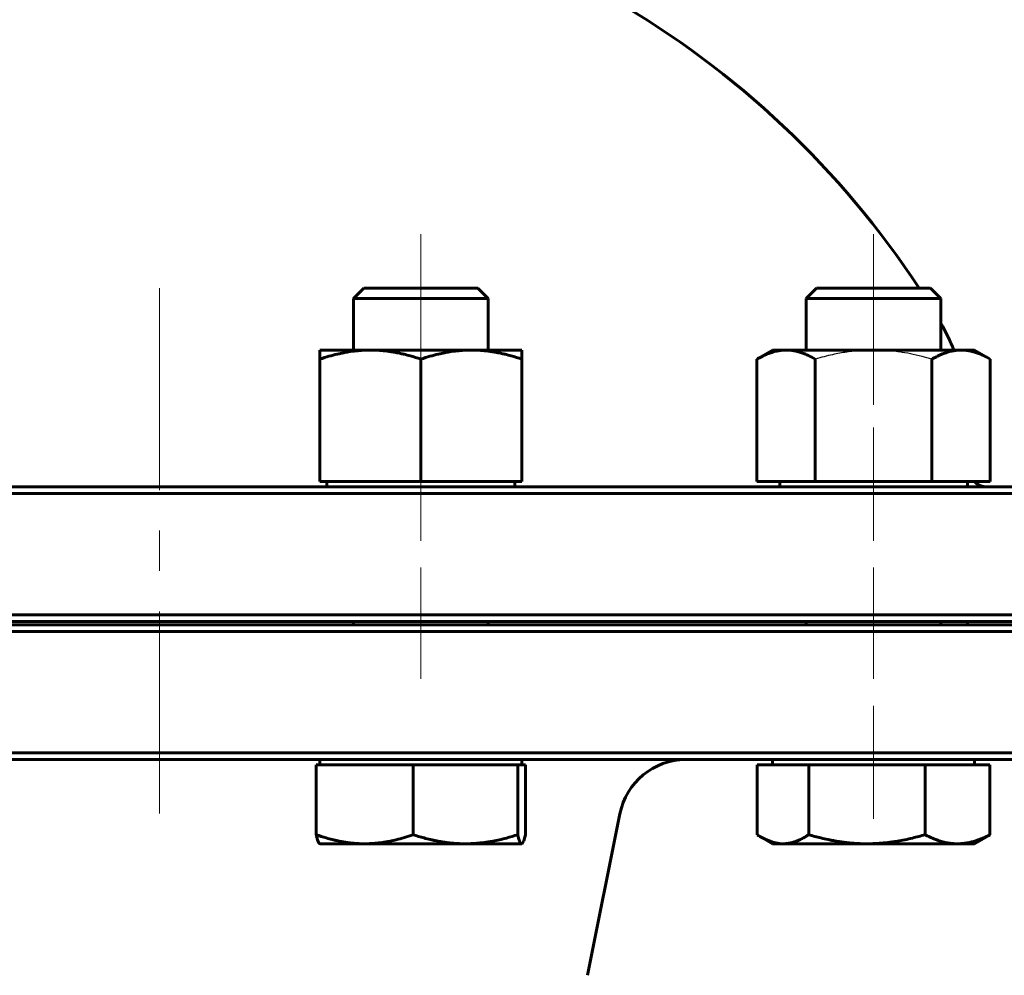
# Model space of a CAD drawing. Header units: millimetres. Extents: x 0 to 594, y -3 to 420.
# Tile 6 of 21: x 206 to 242, y 250 to 286. Entities that reach past the tile are written whole.
import ezdxf

# ---------------------------------------------------------------- set-up
doc = ezdxf.new("R2010")
doc.units = ezdxf.units.MM
for name, pattern in [('K5LT-1', [0]), ('K5LT_AXLED', [12, 7.5, -1.5, 1.5, -1.5]), ('K5LT_BASIC', [0]), ('K5LT_THIN', [0])]:
    doc.linetypes.add(name, pattern=pattern)
doc.layers.add('Системный слой', color=7, linetype='Continuous')
doc.layers.add('Системный слой (1)', color=251, linetype='Continuous', true_color=0x6c6c6c)
doc.styles.add('KDIMTEXTSTYLE', font='txt', dxfattribs={"width": 0.96, "oblique": 15, "height": 5})
doc.styles.add('KTEXTSTYLE', font='txt', dxfattribs={"width": 0.96, "height": 5})
doc.dimstyles.new('KDIMSTYLE (0.20)', dxfattribs={"dimtxt": 5, "dimasz": 1, "dimexe": 2, "dimexo": 0, "dimgap": 1, "dimtad": 1, "dimlfac": 5, "dimtxsty": 'KDIMTEXTSTYLE', "dimsah": 1, "dimcen": 0, "dimdle": 1, "dimadec": 0, "dimazin": 0, "dimtfac": 0.667, "dimtmove": 0, "dimatfit": 3, "dimfxl": 1, "dimtvp": 1, "dimtolj": 1, "dimtzin": 0, "dimarcsym": 0})

# ---------------------------------------------------------------- blocks, each defined once
blk = doc.blocks.new('U0')
at = {"layer": 'Системный слой (1)', "color": 143, "linetype": 'K5LT_BASIC', "lineweight": 60, "true_color": 0x33acca}
for p, q in [((210.861, 268.627), (168.611, 268.627)), ((253.111, 268.627), (210.861, 268.627))]:
    blk.add_line(p, q, dxfattribs=at)
blk = doc.blocks.new('U4')
at = {"layer": 'Системный слой (1)', "color": 143, "linetype": 'K5LT_BASIC', "lineweight": 60, "true_color": 0x33acca}
for p, q in [((210.861, 263.502), (168.611, 263.502)), ((253.111, 263.502), (210.861, 263.502))]:
    blk.add_line(p, q, dxfattribs=at)
blk = doc.blocks.new('U17')
at = {"layer": 'Системный слой (1)', "color": 143, "linetype": 'K5LT_BASIC', "lineweight": 60, "true_color": 0x33acca}
blk.add_arc((210.861, 257.469), 33.75, 33.3077, 60.018, dxfattribs=at)
blk = doc.blocks.new('U18')
at = {"layer": 'Системный слой (1)', "color": 143, "linetype": 'K5LT_BASIC', "lineweight": 60, "true_color": 0x33acca}
for p, q in [((168.611, 258.502), (210.861, 258.502)), ((210.861, 258.502), (253.111, 258.502))]:
    blk.add_line(p, q, dxfattribs=at)
blk = doc.blocks.new('U23')
at = {"layer": 'Системный слой (1)', "color": 143, "linetype": 'K5LT_BASIC', "lineweight": 60, "true_color": 0x33acca}
for p, q in [((168.611, 263.627), (210.861, 263.627)), ((210.861, 263.627), (253.111, 263.627))]:
    blk.add_line(p, q, dxfattribs=at)
blk = doc.blocks.new('U30')
at = {"layer": 'Системный слой (1)', "color": 143, "linetype": 'K5LT_BASIC', "lineweight": 60, "true_color": 0x33acca}
for p, q in [((236.2, 276.002), (235.261, 276.002)), ((239.494, 276.002), (236.2, 276.002))]:
    blk.add_line(p, q, dxfattribs=at)
blk = doc.blocks.new('U36')
at = {"layer": 'Системный слой (1)', "color": 143, "linetype": 'K5LT_BASIC', "lineweight": 60, "true_color": 0x33acca}
for p, q in [((224.386, 255.481), (224.43, 255.62)), ((224.43, 255.62), (224.452, 255.712)), ((224.308, 255.377), (224.314, 255.378)), ((224.314, 255.378), (224.319, 255.379)), ((224.319, 255.379), (224.325, 255.382)), ((224.325, 255.382), (224.345, 255.401)), ((224.345, 255.401), (224.386, 255.481))]:
    blk.add_line(p, q, dxfattribs=at)
blk = doc.blocks.new('U41')
at = {"layer": 'Системный слой (1)', "color": 143, "linetype": 'K5LT_BASIC', "lineweight": 60, "true_color": 0x33acca}
for p, q in [((233.057, 255.712), (233.105, 255.681)), ((233.105, 255.681), (233.152, 255.652)), ((233.152, 255.652), (233.198, 255.625)), ((233.198, 255.625), (233.348, 255.545)), ((233.348, 255.545), (233.622, 255.436)), ((233.622, 255.436), (233.886, 255.383)), ((233.886, 255.383), (234.012, 255.377))]:
    blk.add_line(p, q, dxfattribs=at)
blk = doc.blocks.new('U48')
at = {"layer": 'Системный слой (1)', "color": 143, "linetype": 'K5LT_BASIC', "lineweight": 60, "true_color": 0x33acca}
for p, q in [((218.667, 276.002), (218.45, 276.002)), ((222.683, 276.002), (218.667, 276.002))]:
    blk.add_line(p, q, dxfattribs=at)
blk = doc.blocks.new('D4')
at = {"layer": 'Системный слой (1)'}
for points in [[(281.82, 383.502), (281.162, 388.502), (280.504, 383.502), (281.162, 384.002)], [(281.162, 198.502), (281.82, 203.502), (281.162, 203.002), (280.504, 203.502)]]:
    blk.add_hatch(color=7, dxfattribs=at).paths.add_polyline_path(points)
at = {"layer": 'Системный слой (1)', "color": 7, "linetype": 'K5LT_THIN', "lineweight": 18, "true_color": 0xffffff}
for p, q in [((221.661, 388.502), (283.162, 388.502)), ((280.504, 383.502), (281.162, 388.502)), ((281.162, 388.502), (281.82, 383.502)), ((281.162, 388.502), (281.162, 198.502)), ((281.162, 384.002), (280.504, 383.502)), ((281.82, 383.502), (281.162, 384.002)), ((281.162, 198.502), (280.504, 203.502)), ((280.504, 203.502), (281.162, 203.002)), ((281.162, 203.002), (281.82, 203.502)), ((281.82, 203.502), (281.162, 198.502)), ((248.661, 198.502), (283.162, 198.502))]:
    blk.add_line(p, q, dxfattribs=at)
blk.add_wipeout([(280.162, 288.028), (272.78, 288.028), (272.78, 298.538), (280.162, 298.538)]).dxf.layer = 'Системный слой (1)'
at = {"layer": 'Системный слой (1)', "color": 7, "insert": (273.575, 288.028), "char_height": 5, "attachment_point": 1, "rotation": 90, "style": 'KTEXTSTYLE'}
blk.add_mtext('\\fArial|b0|c204|p34;\\H5.0;\\W1.000;\\Q15;\\fGOST Type AU|b0|i0|c204|p34;\\Q15;\\W0.960;950', dxfattribs=at)
blk = doc.blocks.new('KDIMARROW_01')
at = {"layer": 'Системный слой'}
blk.add_hatch(color=0, dxfattribs=at).paths.add_polyline_path([(0, 0), (-5, 0.658), (-4.5, 0), (-5, -0.658)])
at = {"layer": 'Системный слой', "color": 0, "linetype": 'K5LT_THIN', "lineweight": 18}
for p, q in [((-4.5, 0), (-5, 0.658)), ((-5, 0.658), (0, 0)), ((0, 0), (-5, -0.658)), ((-5, -0.658), (-4.5, 0))]:
    blk.add_line(p, q, dxfattribs=at)
at = {"layer": 'Системный слой (1)', "color": 0, "linetype": 'K5LT_THIN', "lineweight": 18}
blk.add_line((210.861, 198.502), (210.661, 198.502), dxfattribs=at)
blk = doc.blocks.new('D14')
at = {"layer": 'Системный слой (1)'}
for points in [[(437.335, 218.742), (441.132, 222.061), (436.606, 219.838), (437.387, 219.567)], [(370.387, 174.943), (374.913, 177.167), (374.132, 177.437), (374.184, 178.262)]]:
    blk.add_hatch(color=7, dxfattribs=at).paths.add_polyline_path(points)
at = {"layer": 'Системный слой (1)', "color": 7, "linetype": 'K5LT_THIN', "lineweight": 18, "true_color": 0xffffff}
for p, q in [((441.132, 222.061), (455.138, 231.39)), ((455.138, 231.39), (473.261, 231.39)), ((370.387, 174.943), (441.132, 222.061)), ((436.606, 219.838), (441.132, 222.061)), ((441.132, 222.061), (437.335, 218.742)), ((437.387, 219.567), (436.606, 219.838)), ((437.335, 218.742), (437.387, 219.567)), ((370.387, 174.943), (374.184, 178.262)), ((374.184, 178.262), (374.132, 177.437)), ((374.132, 177.437), (374.913, 177.167)), ((374.913, 177.167), (370.387, 174.943))]:
    blk.add_line(p, q, dxfattribs=at)
blk.add_wipeout([(457.138, 232.39), (457.138, 239.772), (470.696, 239.772), (470.696, 232.39)]).dxf.layer = 'Системный слой (1)'
at = {"layer": 'Системный слой (1)', "color": 7, "char_height": 5, "attachment_point": 1, "style": 'KTEXTSTYLE'}
for s, insert in [('\\fArial|b0|c204|p34;\\H5.0;\\W1.000;\\Q15;\\fGOST Type AU|b0|i0|c204|p34;\\Q15;\\W0.960;⌀', (457.138, 238.977)), ('\\fArial|b0|c204|p34;\\H5.0;\\W1.000;\\Q15;\\fGOST Type AU|b0|i0|c204|p34;\\Q15;\\W0.960;425', (460.445, 238.977))]:
    blk.add_mtext(s, dxfattribs=dict(at, insert=insert))

msp = doc.modelspace()

# ---------------------------------------------------------------- linework, layer by layer
at = {"layer": 'Системный слой (1)', "color": 30, "linetype": 'K5LT_AXLED', "lineweight": 18, "true_color": 0xff8000}
for p, q in [((220.5666, 278.002), (220.5666, 271.6653)), ((237.3774, 271.6653), (237.3774, 278.002)), ((210.8609, 256.502), (210.8609, 276.8526)), ((220.5666, 270.827), (220.5666, 266.627)), ((237.3774, 266.627), (237.3774, 270.827)), ((220.5666, 265.627), (220.5666, 261.502)), ((237.3774, 261.502), (237.3774, 265.627)), ((237.3774, 256.302), (237.3774, 260.502))]:
    msp.add_line(p, q, dxfattribs=at)
at = {"layer": 'Системный слой (1)', "color": 143, "linetype": 'K5LT_BASIC', "lineweight": 60, "true_color": 0x33acca}
for p, q in [((218.45, 276.002), (218.0666, 275.6186)), ((222.6832, 276.002), (223.0666, 275.6186)), ((235.2608, 276.002), (234.8774, 275.6186)), ((239.494, 276.002), (239.8774, 275.6186)), ((218.0666, 275.6186), (218.3233, 275.6186)), ((218.0666, 273.702), (218.0666, 275.6186)), ((218.3233, 275.6186), (223.0666, 275.6186)), ((223.0666, 273.702), (223.0666, 275.6186)), ((234.8774, 273.702), (234.8774, 275.6186)), ((234.8774, 275.6186), (235.9863, 275.6186)), ((235.9863, 275.6186), (239.8774, 275.6186)), ((239.8774, 273.702), (239.8774, 275.6186)), ((216.8166, 273.3671), (216.8166, 273.702)), ((216.8166, 273.702), (218.6916, 273.702)), ((218.6916, 273.702), (222.4416, 273.702)), ((222.4416, 273.702), (224.3166, 273.702)), ((224.3166, 273.702), (224.3166, 273.3671)), ((233.6274, 273.702), (233.0473, 273.3671)), ((233.6274, 273.702), (234.1298, 273.702)), ((234.1298, 273.702), (237.3774, 273.702)), ((237.3774, 273.702), (240.625, 273.702)), ((240.625, 273.702), (241.1274, 273.702)), ((241.1274, 273.702), (241.7075, 273.3671)), ((216.8166, 268.827), (216.8166, 273.3671)), ((220.5666, 268.827), (220.5666, 273.3671)), ((224.3166, 268.827), (224.3166, 273.3671)), ((233.0473, 268.827), (233.0473, 273.3671)), ((235.2123, 268.827), (235.2123, 273.3671)), ((239.5425, 268.827), (239.5425, 273.3671)), ((241.7075, 268.827), (241.7075, 273.3671)), ((216.8166, 268.827), (220.5666, 268.827)), ((217.0791, 268.627), (217.0791, 268.827)), ((220.5666, 268.827), (224.3166, 268.827)), ((224.0541, 268.627), (224.0541, 268.827)), ((233.0473, 268.827), (235.2123, 268.827)), ((233.8899, 268.627), (233.8899, 268.827)), ((235.2123, 268.827), (239.5425, 268.827)), ((239.5425, 268.827), (241.7075, 268.827)), ((240.8649, 268.627), (240.8649, 268.827)), ((168.3609, 268.377), (210.8609, 268.377)), ((210.8609, 268.377), (253.3609, 268.377)), ((210.8609, 263.877), (168.3609, 263.877)), ((253.3609, 263.877), (210.8609, 263.877)), ((218.0666, 263.502), (218.0666, 263.627)), ((223.0666, 263.502), (223.0666, 263.627)), ((234.8774, 263.502), (234.8774, 263.627)), ((239.8774, 263.502), (239.8774, 263.627)), ((240.8609, 263.502), (240.8609, 263.627)), ((168.3609, 263.252), (210.8609, 263.252)), ((210.8609, 263.252), (253.3609, 263.252)), ((210.8609, 258.752), (168.3609, 258.752)), ((253.3609, 258.752), (210.8609, 258.752)), ((216.8166, 258.302), (216.8166, 258.502)), ((224.3166, 258.302), (224.3166, 258.502)), ((233.6274, 258.302), (233.6274, 258.502)), ((241.1274, 258.302), (241.1274, 258.502)), ((216.6811, 258.302), (216.6811, 255.7119)), ((216.6811, 258.302), (218.48, 258.302)), ((218.48, 258.302), (220.279, 258.302)), ((220.279, 258.302), (220.279, 255.7119)), ((220.279, 258.302), (222.2217, 258.302)), ((222.2217, 258.302), (224.1645, 258.302)), ((224.1645, 258.302), (224.1645, 255.7119)), ((224.1645, 258.302), (224.3083, 258.302)), ((224.3083, 258.302), (224.4522, 258.302)), ((224.4522, 258.302), (224.4522, 255.7119)), ((233.0568, 258.302), (233.0568, 255.7119)), ((233.0568, 258.302), (234.0124, 258.302)), ((234.0124, 258.302), (234.968, 258.302)), ((234.968, 258.302), (237.1283, 258.302)), ((234.968, 258.302), (234.968, 255.7119)), ((237.1283, 258.302), (239.2886, 258.302)), ((239.2886, 258.302), (240.4933, 258.302)), ((239.2886, 258.302), (239.2886, 255.7119)), ((240.4933, 258.302), (241.698, 258.302)), ((241.698, 258.302), (241.698, 255.7119)), ((226.7593, 250.4939), (227.959, 256.4923)), ((233.6274, 255.377), (233.1983, 255.6247)), ((241.1274, 255.377), (241.5565, 255.6247)), ((216.8166, 255.377), (216.8083, 255.3818)), ((218.48, 255.377), (216.8166, 255.377)), ((222.2217, 255.377), (218.48, 255.377)), ((224.3083, 255.377), (222.2217, 255.377)), ((224.3166, 255.377), (224.3083, 255.377)), ((224.3166, 255.377), (224.3249, 255.3818)), ((234.0124, 255.377), (233.6274, 255.377)), ((237.1283, 255.377), (234.0124, 255.377)), ((240.4933, 255.377), (237.1283, 255.377)), ((241.1274, 255.377), (240.4933, 255.377))]:
    msp.add_line(p, q, dxfattribs=at)
for centre, radius, start, end in [((233.3609, 270.9895), 7.5, 21.20256, 29.67273), ((241.6109, 269.377), 0.75, 227.16657, 270), ((230.4104, 256.002), 2.5, 90, 168.69007)]:
    msp.add_arc(centre, radius, start, end, dxfattribs=at)
for points, knots in [([(218.6916, 273.702), (218.5994, 273.702), (218.4218, 273.6969), (218.1516, 273.6747), (217.9154, 273.6427), (217.6858, 273.6018), (217.4472, 273.5506), (217.1538, 273.4742), (216.9319, 273.4055), (216.8166, 273.3671)], [0, 0, 0, 0, 1.5318766, 2.9653804, 4.5173337, 5.4459308, 6.7131211, 8.3397831, 10, 10, 10, 10]), ([(220.5666, 273.3671), (220.4316, 273.4121), (220.2209, 273.4764), (219.9763, 273.5396), (219.7943, 273.5814), (219.6366, 273.6131), (219.4692, 273.6416), (219.2769, 273.6686), (219.0507, 273.6911), (218.8438, 273.7008), (218.7243, 273.702), (218.6916, 273.702)], [0, 0, 0, 0, 2.3311342, 3.7642683, 4.5608588, 5.7974786, 6.8183116, 7.8482642, 9.6128391, 11.3493504, 12, 12, 12, 12]), ([(222.4416, 273.702), (222.3494, 273.702), (222.1718, 273.6969), (221.9016, 273.6747), (221.6654, 273.6427), (221.4358, 273.6018), (221.1972, 273.5506), (220.9038, 273.4742), (220.6819, 273.4055), (220.5666, 273.3671)], [0, 0, 0, 0, 1.5318766, 2.9653804, 4.5173337, 5.4459308, 6.7131211, 8.3397831, 10, 10, 10, 10]), ([(224.3166, 273.3671), (224.1816, 273.4121), (223.9709, 273.4764), (223.7263, 273.5396), (223.5443, 273.5814), (223.3866, 273.6131), (223.2192, 273.6416), (223.0269, 273.6686), (222.8007, 273.6911), (222.5938, 273.7008), (222.4743, 273.702), (222.4416, 273.702)], [0, 0, 0, 0, 2.3311342, 3.7642683, 4.5608588, 5.7974786, 6.8183116, 7.8482642, 9.6128391, 11.3493504, 12, 12, 12, 12]), ([(234.1298, 273.702), (234.0766, 273.702), (233.9741, 273.6969), (233.818, 273.6747), (233.6708, 273.6401), (233.515, 273.5907), (233.352, 273.5257), (233.1914, 273.4478), (233.0873, 273.3902), (233.0473, 273.3671)], [0, 0, 0, 0, 1.5318766, 2.9653804, 4.5173337, 5.7591882, 7.3597892, 9.0006567, 10, 10, 10, 10]), ([(235.2123, 273.3671), (235.1253, 273.4173), (234.9925, 273.4868), (234.8377, 273.5539), (234.7415, 273.5902), (234.6614, 273.6172), (234.5788, 273.6416), (234.4677, 273.6686), (234.3371, 273.6911), (234.2177, 273.7008), (234.1487, 273.702), (234.1298, 273.702)], [0, 0, 0, 0, 2.6025946, 4.1246254, 5.0352998, 5.7974786, 6.8183116, 7.8482642, 9.6128391, 11.3493504, 12, 12, 12, 12]), ([(240.625, 273.702), (240.5717, 273.702), (240.4692, 273.6969), (240.3132, 273.6747), (240.166, 273.6401), (240.0102, 273.5907), (239.8472, 273.5257), (239.6866, 273.4478), (239.5825, 273.3902), (239.5425, 273.3671)], [0, 0, 0, 0, 1.5318766, 2.9653804, 4.5173337, 5.7591882, 7.3597892, 9.0006567, 10, 10, 10, 10]), ([(241.7075, 273.3671), (241.6205, 273.4173), (241.4877, 273.4868), (241.3329, 273.5539), (241.2367, 273.5902), (241.1566, 273.6172), (241.0739, 273.6416), (240.9629, 273.6686), (240.8323, 273.6911), (240.7129, 273.7008), (240.6438, 273.702), (240.625, 273.702)], [0, 0, 0, 0, 2.6025946, 4.1246254, 5.0352998, 5.7974786, 6.8183116, 7.8482642, 9.6128391, 11.3493504, 12, 12, 12, 12]), ([(216.6811, 255.7119), (216.8106, 255.6669), (217.0128, 255.6025), (217.2474, 255.5393), (217.4221, 255.4976), (217.5734, 255.4659), (217.734, 255.4374), (217.9185, 255.4104), (218.1355, 255.3879), (218.334, 255.3782), (218.4487, 255.377), (218.48, 255.377)], [0, 0, 0, 0, 2.3311342, 3.7642683, 4.5608588, 5.7974786, 6.8183116, 7.8482642, 9.6128391, 11.3493504, 12, 12, 12, 12]), ([(216.8083, 255.3818), (216.8015, 255.3857), (216.788, 255.3983), (216.7664, 255.4332), (216.7436, 255.4864), (216.7176, 255.5659), (216.6968, 255.6449), (216.6836, 255.7007), (216.6811, 255.7119)], [0, 0, 0, 0, 1.5098446, 3.02053, 4.7922296, 6.4615616, 8.5065642, 9, 9, 9, 9]), ([(218.48, 255.377), (218.5685, 255.377), (218.7389, 255.382), (218.9981, 255.4043), (219.2247, 255.4363), (219.4451, 255.4772), (219.6739, 255.5284), (219.9555, 255.6048), (220.1684, 255.6735), (220.279, 255.7119)], [0, 0, 0, 0, 1.5318766, 2.9653804, 4.5173337, 5.4459308, 6.7131211, 8.3397831, 10, 10, 10, 10]), ([(220.279, 255.7119), (220.4189, 255.6669), (220.6372, 255.6025), (220.8906, 255.5393), (221.0792, 255.4976), (221.2426, 255.4659), (221.416, 255.4374), (221.6153, 255.4104), (221.8497, 255.3879), (222.0641, 255.3782), (222.1879, 255.377), (222.2217, 255.377)], [0, 0, 0, 0, 2.3311342, 3.7642683, 4.5608588, 5.7974786, 6.8183116, 7.8482642, 9.6128391, 11.3493504, 12, 12, 12, 12]), ([(222.2217, 255.377), (222.3173, 255.377), (222.5013, 255.382), (222.7812, 255.4043), (223.026, 255.4363), (223.2639, 255.4772), (223.4899, 255.524), (223.7928, 255.5986), (224.0214, 255.6659), (224.1645, 255.7119)], [0, 0, 0, 0, 1.5318766, 2.9653804, 4.5173337, 5.4459308, 6.7131211, 8.0117263, 10, 10, 10, 10]), ([(224.1645, 255.7119), (224.1761, 255.6617), (224.1937, 255.5922), (224.2143, 255.5251), (224.2271, 255.4888), (224.2377, 255.4618), (224.2487, 255.4374), (224.2634, 255.4104), (224.2808, 255.3879), (224.2967, 255.3782), (224.3058, 255.377), (224.3083, 255.377)], [0, 0, 0, 0, 2.6025946, 4.1246254, 5.0352998, 5.7974786, 6.8183116, 7.8482642, 9.6128391, 11.3493504, 12, 12, 12, 12]), ([(234.0124, 255.377), (234.0594, 255.377), (234.1499, 255.382), (234.2876, 255.4043), (234.4176, 255.4389), (234.5551, 255.4883), (234.6991, 255.5533), (234.8408, 255.6312), (234.9326, 255.6888), (234.968, 255.7119)], [0, 0, 0, 0, 1.5318766, 2.9653804, 4.5173337, 5.7591882, 7.3597892, 9.0006567, 10, 10, 10, 10]), ([(234.968, 255.7119), (235.1236, 255.6669), (235.3664, 255.6025), (235.6481, 255.5393), (235.8578, 255.4976), (236.0396, 255.4659), (236.2324, 255.4374), (236.4539, 255.4104), (236.7146, 255.3879), (236.953, 255.3782), (237.0907, 255.377), (237.1283, 255.377)], [0, 0, 0, 0, 2.3311342, 3.7642683, 4.5608588, 5.7974786, 6.8183116, 7.8482642, 9.6128391, 11.3493504, 12, 12, 12, 12]), ([(237.1283, 255.377), (237.2346, 255.377), (237.4391, 255.382), (237.7504, 255.4043), (238.0226, 255.4363), (238.2872, 255.4772), (238.5384, 255.524), (238.8753, 255.5986), (239.1295, 255.6659), (239.2886, 255.7119)], [0, 0, 0, 0, 1.5318766, 2.9653804, 4.5173337, 5.4459308, 6.7131211, 8.0117263, 10, 10, 10, 10]), ([(239.2886, 255.7119), (239.3854, 255.6617), (239.5332, 255.5922), (239.7055, 255.5251), (239.8125, 255.4888), (239.9017, 255.4618), (239.9937, 255.4374), (240.1172, 255.4104), (240.2626, 255.3879), (240.3955, 255.3782), (240.4723, 255.377), (240.4933, 255.377)], [0, 0, 0, 0, 2.6025946, 4.1246254, 5.0352998, 5.7974786, 6.8183116, 7.8482642, 9.6128391, 11.3493504, 12, 12, 12, 12]), ([(240.4933, 255.377), (240.5525, 255.377), (240.6666, 255.382), (240.8402, 255.4043), (241.0041, 255.4389), (241.1775, 255.4883), (241.3589, 255.5533), (241.5376, 255.6312), (241.6534, 255.6888), (241.698, 255.7119)], [0, 0, 0, 0, 1.5318766, 2.9653804, 4.5173337, 5.7591882, 7.3597892, 9.0006567, 10, 10, 10, 10])]:
    msp.add_open_spline(points, degree=3, knots=knots, dxfattribs=at)
at = {"layer": 'Системный слой (1)', "color": 7, "linetype": 'K5LT-1'}
for points, knots in [([(237.3774, 273.702), (237.3563, 273.702), (237.3144, 273.7018), (237.2522, 273.7009), (237.1903, 273.6994), (237.1076, 273.6966), (237.004, 273.6917), (236.8384, 273.6807), (236.6306, 273.661), (236.3783, 273.628), (236.1212, 273.5852), (235.8437, 273.5296), (235.5432, 273.4588), (235.3245, 273.3994), (235.2123, 273.3671)], [0.87856458, 0.87856458, 0.87856458, 0.87856458, 0.90488943, 0.93121427, 0.95753912, 0.98386397, 1.03651367, 1.08916336, 1.19446275, 1.29976215, 1.40573414, 1.51170614, 1.63441765, 1.75712916, 1.75712916, 1.75712916, 1.75712916]), ([(239.5425, 273.3671), (239.4174, 273.4032), (239.145, 273.4766), (238.7469, 273.5658), (238.3861, 273.6276), (238.0796, 273.6661), (237.869, 273.6844), (237.7088, 273.6939), (237.6169, 273.6978), (237.5434, 273.7), (237.4883, 273.7011), (237.4331, 273.7018), (237.396, 273.702), (237.3774, 273.702)], [0, 0, 0, 0, 0.13693375, 0.30643696, 0.47115426, 0.58142943, 0.69170461, 0.7384196, 0.78513459, 0.80849209, 0.83184959, 0.85520708, 0.87856458, 0.87856458, 0.87856458, 0.87856458])]:
    msp.add_open_spline(points, degree=3, knots=knots, dxfattribs=at)
at = {"layer": 'Системный слой (1)', "color": 143, "linetype": 'K5LT_BASIC', "lineweight": 60, "true_color": 0x33acca}
msp.add_open_spline([(241.698, 255.7119), (241.6498, 255.6804), (241.6026, 255.6513), (241.5565, 255.6247)], degree=3, dxfattribs=at)

# ---------------------------------------------------------------- block references
at = {"layer": 'Системный слой (1)'}
for name in ['U17', 'U48', 'U30', 'U0', 'U23', 'U4', 'U18', 'U36', 'U41']:
    msp.add_blockref(name, (0, 0), dxfattribs=at)

# ---------------------------------------------------------------- next in the draw order: dimensions: what is measured, and where the dimension line sits
at = {"layer": 'Системный слой (1)', "color": 7}
dim = msp.add_linear_dim(base=(281.1622, 388.502), p1=(248.6609, 198.502), p2=(221.6609, 388.502), angle=90, dimstyle='KDIMSTYLE (0.20)', override={"dimexo": 0, "dimpost": '\\fGOST Type AU|b0|c204|p34;\\H5.0;\\W0.960;\\Q15;<>', "dimblk1": 'KDIMARROW_01', "dimblk2": 'KDIMARROW_01', "dimse1": 0, "dimse2": 0, "dimclrt": 7, "dimtol": 1, "dimtp": 0, "dimtm": 0, "dimtdec": 5, "dimtolj": 1}, dxfattribs=at)
dim.commit()
dim.dimension.update_dxf_attribs({"geometry": 'D4', "text_midpoint": (281.1622, 293.502), "dimtype": 160})

# ---------------------------------------------------------------- next in the draw order: dimensions: what is measured, and where the dimension line sits
dim = msp.add_diameter_dim_2p(p1=(228.8974, 80.7054), p2=(582.6217, 316.2986), dimstyle='KDIMSTYLE (0.20)', override={"dimtih": 1, "dimtoh": 1, "dimpost": '\\fGOST Type AU|b0|c204|p34;\\H5.0;\\W0.960;\\Q15;<>', "dimblk1": 'KDIMARROW_01', "dimblk2": 'KDIMARROW_01', "dimclrt": 7, "dimtol": 1, "dimtp": 0, "dimtm": 0, "dimtdec": 5, "dimtmove": 1, "dimatfit": 2, "dimtolj": 1}, dxfattribs=at)
dim.commit()
dim.dimension.update_dxf_attribs({"geometry": 'D14', "text_midpoint": (457.1377, 231.3896), "dimtype": 163})

doc.saveas('drawing.dxf')
